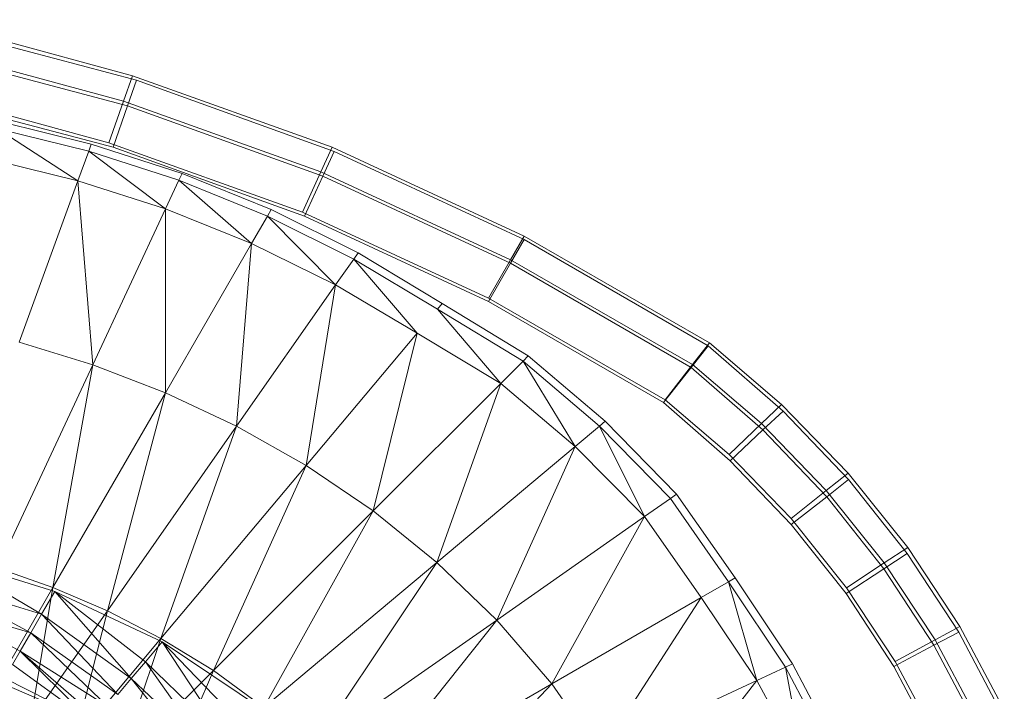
# Model space of a CAD drawing. Header units: metres. Extents: x 391.1 to 427.5, y 12.5 to 28.4.
# Tile 172 of 209: x 407.935 to 408.089, y 27.397 to 27.502. Entities that reach past the tile are written whole.
import ezdxf

# ---------------------------------------------------------------- set-up
doc = ezdxf.new("R2010")
doc.units = ezdxf.units.M
doc.layers.add('A-DETL-____-MBND', color=7, linetype='Continuous', lineweight=18)

# ---------------------------------------------------------------- blocks, each defined once
blk = doc.blocks.new('Family - Inodor PA-152337-03_CLI_AIGUA_P0A')
at = {"layer": 'A-DETL-____-MBND', "color": 253, "true_color": 0xaaaaaa}
for p, q in [((0.57561, 0.3706), (0.54336, 0.3794)), ((0.57561, 0.3706), (0.54336, 0.3794)), ((0.5443, 0.37834), (0.57625, 0.3699)), ((0.5443, 0.37834), (0.57625, 0.3699)), ((0.57421, 0.36659), (0.54235, 0.37527)), ((0.57421, 0.36659), (0.54235, 0.37527)), ((0.5433, 0.37421), (0.57486, 0.36588)), ((0.5433, 0.37421), (0.57486, 0.36588)), ((0.57421, 0.36659), (0.57561, 0.3706)), ((0.57561, 0.3706), (0.57421, 0.36659)), ((0.60692, 0.35938), (0.57561, 0.3706)), ((0.60692, 0.35938), (0.57561, 0.3706)), ((0.57486, 0.36588), (0.57625, 0.3699)), ((0.57625, 0.3699), (0.57486, 0.36588)), ((0.57625, 0.3699), (0.60725, 0.35872)), ((0.57625, 0.3699), (0.60725, 0.35872)), ((0.57194, 0.36009), (0.54073, 0.3686)), ((0.57194, 0.36009), (0.54073, 0.3686)), ((0.57262, 0.35938), (0.54169, 0.36754)), ((0.57262, 0.35938), (0.54169, 0.36754)), ((0.57262, 0.35938), (0.54169, 0.36754)), ((0.54169, 0.36754), (0.57262, 0.35938)), ((0.57194, 0.36009), (0.57421, 0.36659)), ((0.57421, 0.36659), (0.57194, 0.36009)), ((0.60515, 0.3555), (0.57421, 0.36659)), ((0.60515, 0.3555), (0.57421, 0.36659)), ((0.57262, 0.35938), (0.57486, 0.36588)), ((0.57486, 0.36588), (0.57262, 0.35938)), ((0.57486, 0.36588), (0.60549, 0.35484)), ((0.57486, 0.36588), (0.60549, 0.35484)), ((0.55477, 0.36344), (0.56917, 0.35988)), ((0.56877, 0.35877), (0.55446, 0.36229)), ((0.56708, 0.35412), (0.55446, 0.36229)), ((0.56917, 0.35988), (0.56877, 0.35877)), ((0.56917, 0.35988), (0.5834, 0.35527)), ((0.6023, 0.34921), (0.57194, 0.36009)), ((0.6023, 0.34921), (0.57194, 0.36009)), ((0.56877, 0.35877), (0.56708, 0.35412)), ((0.58289, 0.3542), (0.56877, 0.35877)), ((0.5808, 0.34971), (0.56877, 0.35877)), ((0.60263, 0.34856), (0.57262, 0.35938)), ((0.60263, 0.34856), (0.57262, 0.35938)), ((0.60263, 0.34856), (0.57262, 0.35938)), ((0.57262, 0.35938), (0.60263, 0.34856)), ((0.60515, 0.3555), (0.60692, 0.35938)), ((0.60692, 0.35938), (0.60515, 0.3555)), ((0.60549, 0.35484), (0.60725, 0.35872)), ((0.60725, 0.35872), (0.60549, 0.35484)), ((0.63706, 0.34544), (0.60692, 0.35938)), ((0.63706, 0.34544), (0.60692, 0.35938)), ((0.60725, 0.35872), (0.63705, 0.34489)), ((0.60725, 0.35872), (0.63705, 0.34489)), ((0.56708, 0.35412), (0.55318, 0.35751)), ((0.5834, 0.35527), (0.58289, 0.3542)), ((0.5834, 0.35527), (0.59737, 0.3496)), ((0.6023, 0.34921), (0.60515, 0.3555)), ((0.60515, 0.3555), (0.6023, 0.34921)), ((0.63493, 0.34172), (0.60515, 0.3555)), ((0.63493, 0.34172), (0.60515, 0.3555)), ((0.56708, 0.35412), (0.55786, 0.32879)), ((0.5808, 0.34971), (0.56708, 0.35412)), ((0.5694, 0.32526), (0.56708, 0.35412)), ((0.58289, 0.3542), (0.5808, 0.34971)), ((0.59678, 0.34858), (0.58289, 0.3542)), ((0.58289, 0.3542), (0.59431, 0.34429)), ((0.60263, 0.34856), (0.60549, 0.35484)), ((0.60549, 0.35484), (0.60263, 0.34856)), ((0.60549, 0.35484), (0.63492, 0.34118)), ((0.60549, 0.35484), (0.63492, 0.34118)), ((0.5808, 0.34971), (0.5694, 0.32526)), ((0.58079, 0.32087), (0.5808, 0.34971)), ((0.59431, 0.34429), (0.5808, 0.34971)), ((0.59737, 0.3496), (0.59678, 0.34858)), ((0.59737, 0.3496), (0.61101, 0.34281)), ((0.63148, 0.33571), (0.6023, 0.34921)), ((0.63148, 0.33571), (0.6023, 0.34921)), ((0.59678, 0.34858), (0.59431, 0.34429)), ((0.61033, 0.34184), (0.59678, 0.34858)), ((0.59678, 0.34858), (0.60749, 0.33779)), ((0.63146, 0.33517), (0.60263, 0.34856)), ((0.63146, 0.33517), (0.60263, 0.34856)), ((0.63146, 0.33517), (0.60263, 0.34856)), ((0.60263, 0.34856), (0.63146, 0.33517)), ((0.63492, 0.34118), (0.63705, 0.34489)), ((0.63705, 0.34489), (0.63492, 0.34118)), ((0.63493, 0.34172), (0.63706, 0.34544)), ((0.63706, 0.34544), (0.63493, 0.34172)), ((0.63705, 0.34489), (0.66592, 0.32822)), ((0.63705, 0.34489), (0.66592, 0.32822)), ((0.66612, 0.32867), (0.63706, 0.34544)), ((0.66612, 0.32867), (0.63706, 0.34544)), ((0.59431, 0.34429), (0.58079, 0.32087)), ((0.59196, 0.31561), (0.59431, 0.34429)), ((0.60749, 0.33779), (0.59431, 0.34429)), ((0.61101, 0.34281), (0.61033, 0.34184)), ((0.61101, 0.34281), (0.62421, 0.33489)), ((0.61033, 0.34184), (0.60749, 0.33779)), ((0.62345, 0.33399), (0.61033, 0.34184)), ((0.61033, 0.34184), (0.62027, 0.3302)), ((0.63148, 0.33571), (0.63493, 0.34172)), ((0.63493, 0.34172), (0.63148, 0.33571)), ((0.66346, 0.32527), (0.63493, 0.34172)), ((0.66346, 0.32527), (0.63493, 0.34172)), ((0.63146, 0.33517), (0.63492, 0.34118)), ((0.63492, 0.34118), (0.63146, 0.33517)), ((0.63492, 0.34118), (0.66324, 0.32483)), ((0.63492, 0.34118), (0.66324, 0.32483)), ((0.60749, 0.33779), (0.59196, 0.31561)), ((0.60285, 0.30944), (0.60749, 0.33779)), ((0.62027, 0.3302), (0.60749, 0.33779)), ((0.6589, 0.31933), (0.63146, 0.33517)), ((0.6589, 0.31933), (0.63146, 0.33517)), ((0.6589, 0.31933), (0.63146, 0.33517)), ((0.63146, 0.33517), (0.6589, 0.31933)), ((0.65915, 0.31975), (0.63148, 0.33571)), ((0.65915, 0.31975), (0.63148, 0.33571)), ((0.62421, 0.33489), (0.62345, 0.33399)), ((0.63687, 0.32583), (0.62345, 0.33399)), ((0.62345, 0.33399), (0.63337, 0.32233)), ((0.62421, 0.33489), (0.6377, 0.32667)), ((0.62027, 0.3302), (0.60285, 0.30944)), ((0.61336, 0.30232), (0.62027, 0.3302)), ((0.63337, 0.32233), (0.62027, 0.3302)), ((0.5694, 0.32526), (0.55786, 0.32879)), ((0.66324, 0.32483), (0.66592, 0.32822)), ((0.66592, 0.32822), (0.66324, 0.32483)), ((0.66346, 0.32527), (0.66612, 0.32867)), ((0.66612, 0.32867), (0.66346, 0.32527)), ((0.66592, 0.32822), (0.67764, 0.318)), ((0.66592, 0.32822), (0.67764, 0.318)), ((0.6774, 0.31904), (0.66612, 0.32867)), ((0.6774, 0.31904), (0.66612, 0.32867)), ((0.63687, 0.32583), (0.63337, 0.32233)), ((0.6377, 0.32667), (0.63687, 0.32583)), ((0.64884, 0.31562), (0.63687, 0.32583)), ((0.63687, 0.32583), (0.64505, 0.31244)), ((0.6377, 0.32667), (0.64975, 0.31638)), ((0.5694, 0.32526), (0.55451, 0.29333)), ((0.56314, 0.29031), (0.5694, 0.32526)), ((0.58079, 0.32087), (0.5694, 0.32526)), ((0.6589, 0.31933), (0.66324, 0.32483)), ((0.66324, 0.32483), (0.6589, 0.31933)), ((0.65915, 0.31975), (0.66346, 0.32527)), ((0.66346, 0.32527), (0.65915, 0.31975)), ((0.66324, 0.32483), (0.67448, 0.31502)), ((0.66324, 0.32483), (0.67448, 0.31502)), ((0.67427, 0.31603), (0.66346, 0.32527)), ((0.67427, 0.31603), (0.66346, 0.32527)), ((0.63337, 0.32233), (0.61336, 0.30232)), ((0.62337, 0.29424), (0.63337, 0.32233)), ((0.64505, 0.31244), (0.63337, 0.32233)), ((0.58079, 0.32087), (0.56314, 0.29031)), ((0.57169, 0.28666), (0.58079, 0.32087)), ((0.59196, 0.31561), (0.58079, 0.32087)), ((0.6692, 0.31117), (0.65915, 0.31975)), ((0.6692, 0.31117), (0.65915, 0.31975)), ((0.66938, 0.31019), (0.6589, 0.31933)), ((0.66938, 0.31019), (0.6589, 0.31933)), ((0.66938, 0.31019), (0.6589, 0.31933)), ((0.6589, 0.31933), (0.66938, 0.31019)), ((0.67427, 0.31603), (0.6774, 0.31904)), ((0.6774, 0.31904), (0.67427, 0.31603)), ((0.68784, 0.30823), (0.6774, 0.31904)), ((0.68784, 0.30823), (0.6774, 0.31904)), ((0.67448, 0.31502), (0.67764, 0.318)), ((0.67764, 0.318), (0.67448, 0.31502)), ((0.67764, 0.318), (0.68792, 0.30725)), ((0.67764, 0.318), (0.68792, 0.30725)), ((0.59196, 0.31561), (0.57169, 0.28666)), ((0.5801, 0.28232), (0.59196, 0.31561)), ((0.60285, 0.30944), (0.59196, 0.31561)), ((0.64884, 0.31562), (0.64505, 0.31244)), ((0.64975, 0.31638), (0.64884, 0.31562)), ((0.65998, 0.30427), (0.64884, 0.31562)), ((0.64884, 0.31562), (0.65593, 0.30143)), ((0.64975, 0.31638), (0.66095, 0.30494)), ((0.6692, 0.31117), (0.67427, 0.31603)), ((0.67427, 0.31603), (0.6692, 0.31117)), ((0.66938, 0.31019), (0.67448, 0.31502)), ((0.67448, 0.31502), (0.66938, 0.31019)), ((0.68443, 0.30551), (0.67427, 0.31603)), ((0.68443, 0.30551), (0.67427, 0.31603)), ((0.67448, 0.31502), (0.68449, 0.30455)), ((0.67448, 0.31502), (0.68449, 0.30455)), ((0.64505, 0.31244), (0.62337, 0.29424)), ((0.63275, 0.2852), (0.64505, 0.31244)), ((0.65593, 0.30143), (0.64505, 0.31244)), ((0.6789, 0.30112), (0.6692, 0.31117)), ((0.6789, 0.30112), (0.6692, 0.31117)), ((0.60285, 0.30944), (0.5801, 0.28232)), ((0.58831, 0.27727), (0.60285, 0.30944)), ((0.61336, 0.30232), (0.60285, 0.30944)), ((0.67894, 0.30018), (0.66938, 0.31019)), ((0.67894, 0.30018), (0.66938, 0.31019)), ((0.67894, 0.30018), (0.66938, 0.31019)), ((0.66938, 0.31019), (0.67894, 0.30018)), ((0.68443, 0.30551), (0.68784, 0.30823)), ((0.68784, 0.30823), (0.68443, 0.30551)), ((0.69719, 0.29658), (0.68784, 0.30823)), ((0.69719, 0.29658), (0.68784, 0.30823)), ((0.68449, 0.30455), (0.68792, 0.30725)), ((0.68792, 0.30725), (0.68449, 0.30455)), ((0.68792, 0.30725), (0.69713, 0.29566)), ((0.68792, 0.30725), (0.69713, 0.29566)), ((0.65998, 0.30427), (0.65593, 0.30143)), ((0.66095, 0.30494), (0.65998, 0.30427)), ((0.6691, 0.29122), (0.65998, 0.30427)), ((0.66095, 0.30494), (0.67013, 0.29181)), ((0.6789, 0.30112), (0.68443, 0.30551)), ((0.68443, 0.30551), (0.6789, 0.30112)), ((0.67894, 0.30018), (0.68449, 0.30455)), ((0.68449, 0.30455), (0.67894, 0.30018)), ((0.69353, 0.29417), (0.68443, 0.30551)), ((0.69353, 0.29417), (0.68443, 0.30551)), ((0.68449, 0.30455), (0.69346, 0.29326)), ((0.68449, 0.30455), (0.69346, 0.29326)), ((0.61336, 0.30232), (0.58831, 0.27727)), ((0.59623, 0.27147), (0.61336, 0.30232)), ((0.62337, 0.29424), (0.61336, 0.30232)), ((0.65593, 0.30143), (0.63275, 0.2852)), ((0.64137, 0.27521), (0.65593, 0.30143)), ((0.66482, 0.28875), (0.65593, 0.30143)), ((0.6876, 0.29028), (0.6789, 0.30112)), ((0.6876, 0.29028), (0.6789, 0.30112)), ((0.68752, 0.28939), (0.67894, 0.30018)), ((0.68752, 0.28939), (0.67894, 0.30018)), ((0.68752, 0.28939), (0.67894, 0.30018)), ((0.67894, 0.30018), (0.68752, 0.28939)), ((0.69353, 0.29417), (0.69719, 0.29658)), ((0.69719, 0.29658), (0.69353, 0.29417)), ((0.70537, 0.28418), (0.69719, 0.29658)), ((0.70537, 0.28418), (0.69719, 0.29658)), ((0.56138, 0.28614), (0.54623, 0.29507)), ((0.56343, 0.28969), (0.54623, 0.29507)), ((0.56138, 0.28614), (0.54623, 0.29507)), ((0.69346, 0.29326), (0.69713, 0.29566)), ((0.69713, 0.29566), (0.69346, 0.29326)), ((0.69713, 0.29566), (0.70519, 0.28332)), ((0.69713, 0.29566), (0.70519, 0.28332)), ((0.62337, 0.29424), (0.59623, 0.27147)), ((0.60374, 0.26489), (0.62337, 0.29424)), ((0.63275, 0.2852), (0.62337, 0.29424)), ((0.6876, 0.29028), (0.69353, 0.29417)), ((0.69353, 0.29417), (0.6876, 0.29028)), ((0.7015, 0.28209), (0.69353, 0.29417)), ((0.7015, 0.28209), (0.69353, 0.29417)), ((0.56314, 0.29031), (0.55451, 0.29333)), ((0.68752, 0.28939), (0.69346, 0.29326)), ((0.69346, 0.29326), (0.68752, 0.28939)), ((0.69346, 0.29326), (0.70131, 0.28125)), ((0.69346, 0.29326), (0.70131, 0.28125)), ((0.56138, 0.28614), (0.54482, 0.29122)), ((0.55967, 0.28318), (0.54482, 0.29122)), ((0.56138, 0.28614), (0.54482, 0.29122)), ((0.55967, 0.28318), (0.54482, 0.29122)), ((0.56314, 0.29031), (0.55265, 0.27214)), ((0.55962, 0.26942), (0.56314, 0.29031)), ((0.57169, 0.28666), (0.56314, 0.29031)), ((0.6691, 0.29122), (0.66482, 0.28875)), ((0.67013, 0.29181), (0.6691, 0.29122)), ((0.67804, 0.27783), (0.6691, 0.29122)), ((0.6691, 0.29122), (0.67355, 0.27574)), ((0.67013, 0.29181), (0.67911, 0.27833)), ((0.69523, 0.27872), (0.6876, 0.29028)), ((0.69523, 0.27872), (0.6876, 0.29028)), ((0.56343, 0.28969), (0.56138, 0.28614)), ((0.56138, 0.28614), (0.56343, 0.28969)), ((0.57545, 0.27602), (0.56343, 0.28969)), ((0.58028, 0.28178), (0.56343, 0.28969)), ((0.57765, 0.27864), (0.56343, 0.28969)), ((0.57765, 0.27864), (0.56343, 0.28969)), ((0.57545, 0.27602), (0.56343, 0.28969)), ((0.66482, 0.28875), (0.64137, 0.27521)), ((0.64904, 0.26431), (0.66482, 0.28875)), ((0.67355, 0.27574), (0.66482, 0.28875)), ((0.69502, 0.27791), (0.68752, 0.28939)), ((0.69502, 0.27791), (0.68752, 0.28939)), ((0.69502, 0.27791), (0.68752, 0.28939)), ((0.68752, 0.28939), (0.69502, 0.27791)), ((0.55967, 0.28318), (0.54366, 0.28801)), ((0.55967, 0.28318), (0.54366, 0.28801)), ((0.55803, 0.28034), (0.54366, 0.28801)), ((0.55803, 0.28034), (0.54366, 0.28801)), ((0.57169, 0.28666), (0.55962, 0.26942)), ((0.56138, 0.28614), (0.55967, 0.28318)), ((0.55967, 0.28318), (0.56138, 0.28614)), ((0.57545, 0.27602), (0.56138, 0.28614)), ((0.57334, 0.27351), (0.56138, 0.28614)), ((0.57545, 0.27602), (0.56138, 0.28614)), ((0.57334, 0.27351), (0.56138, 0.28614)), ((0.56654, 0.26617), (0.57169, 0.28666)), ((0.5801, 0.28232), (0.57169, 0.28666)), ((0.63275, 0.2852), (0.60374, 0.26489)), ((0.61073, 0.25752), (0.63275, 0.2852)), ((0.64137, 0.27521), (0.63275, 0.2852)), ((0.7015, 0.28209), (0.70537, 0.28418)), ((0.70537, 0.28418), (0.7015, 0.28209)), ((0.71234, 0.27111), (0.70537, 0.28418)), ((0.71234, 0.27111), (0.70537, 0.28418)), ((0.55967, 0.28318), (0.55803, 0.28034)), ((0.55803, 0.28034), (0.55967, 0.28318)), ((0.57334, 0.27351), (0.55967, 0.28318)), ((0.57178, 0.27164), (0.55967, 0.28318)), ((0.57334, 0.27351), (0.55967, 0.28318)), ((0.57178, 0.27164), (0.55967, 0.28318)), ((0.70131, 0.28125), (0.70519, 0.28332)), ((0.70519, 0.28332), (0.70131, 0.28125)), ((0.70519, 0.28332), (0.71205, 0.27034)), ((0.70519, 0.28332), (0.71205, 0.27034)), ((0.5801, 0.28232), (0.56654, 0.26617)), ((0.57337, 0.26233), (0.5801, 0.28232)), ((0.58028, 0.28178), (0.57765, 0.27864)), ((0.57765, 0.27864), (0.58028, 0.28178)), ((0.58831, 0.27727), (0.5801, 0.28232)), ((0.59057, 0.26619), (0.58028, 0.28178)), ((0.59633, 0.27102), (0.58028, 0.28178)), ((0.59319, 0.26839), (0.58028, 0.28178)), ((0.59319, 0.26839), (0.58028, 0.28178)), ((0.59057, 0.26619), (0.58028, 0.28178)), ((0.69502, 0.27791), (0.70131, 0.28125)), ((0.70131, 0.28125), (0.69502, 0.27791)), ((0.69523, 0.27872), (0.7015, 0.28209)), ((0.7015, 0.28209), (0.69523, 0.27872)), ((0.70131, 0.28125), (0.70799, 0.26861)), ((0.70131, 0.28125), (0.70799, 0.26861)), ((0.70828, 0.26938), (0.7015, 0.28209)), ((0.70828, 0.26938), (0.7015, 0.28209)), ((0.55803, 0.28034), (0.55681, 0.27823)), ((0.55681, 0.27823), (0.55803, 0.28034)), ((0.57178, 0.27164), (0.55803, 0.28034)), ((0.56951, 0.26903), (0.55803, 0.28034)), ((0.57178, 0.27164), (0.55803, 0.28034)), ((0.5702, 0.26976), (0.55803, 0.28034)), ((0.5702, 0.26976), (0.55803, 0.28034)), ((0.56951, 0.26903), (0.55803, 0.28034)), ((0.56951, 0.26903), (0.55681, 0.27823)), ((0.56951, 0.26903), (0.55681, 0.27823)), ((0.57765, 0.27864), (0.57545, 0.27602)), ((0.57545, 0.27602), (0.57765, 0.27864)), ((0.59057, 0.26619), (0.57765, 0.27864)), ((0.58806, 0.26408), (0.57765, 0.27864)), ((0.59057, 0.26619), (0.57765, 0.27864)), ((0.58806, 0.26408), (0.57765, 0.27864)), ((0.67911, 0.27833), (0.67804, 0.27783)), ((0.67911, 0.27833), (0.68675, 0.2639)), ((0.70172, 0.26656), (0.69523, 0.27872)), ((0.70172, 0.26656), (0.69523, 0.27872)), ((0.58831, 0.27727), (0.57337, 0.26233)), ((0.58003, 0.25788), (0.58831, 0.27727)), ((0.59623, 0.27147), (0.58831, 0.27727)), ((0.67804, 0.27783), (0.67355, 0.27574)), ((0.68564, 0.2635), (0.67804, 0.27783)), ((0.67804, 0.27783), (0.68099, 0.2618)), ((0.70141, 0.26582), (0.69502, 0.27791)), ((0.70141, 0.26582), (0.69502, 0.27791)), ((0.70141, 0.26582), (0.69502, 0.27791)), ((0.69502, 0.27791), (0.70141, 0.26582)), ((0.56962, 0.26907), (0.55513, 0.27532)), ((0.56951, 0.26903), (0.55558, 0.27611)), ((0.56951, 0.26903), (0.55558, 0.27611)), ((0.57545, 0.27602), (0.57334, 0.27351)), ((0.57334, 0.27351), (0.57545, 0.27602)), ((0.58806, 0.26408), (0.57545, 0.27602)), ((0.58619, 0.26252), (0.57545, 0.27602)), ((0.58806, 0.26408), (0.57545, 0.27602)), ((0.58619, 0.26252), (0.57545, 0.27602)), ((0.64137, 0.27521), (0.61073, 0.25752)), ((0.61704, 0.24938), (0.64137, 0.27521)), ((0.64904, 0.26431), (0.64137, 0.27521)), ((0.67355, 0.27574), (0.64904, 0.26431)), ((0.67355, 0.27574), (0.65562, 0.25257)), ((0.68099, 0.2618), (0.67355, 0.27574))]:
    blk.add_line(p, q, dxfattribs=at)
blk = doc.blocks.new('LONDR55-XX_ZZ-ARQ-CAA-M3D-Londres55_ifc-1-03_CLI_AIGUA_P0A')
at = {"layer": 'A-DETL-____-MBND', "color": 253, "lineweight": 18, "true_color": 0xaaaaaa}
blk.add_blockref('Family - Inodor PA-152337-03_CLI_AIGUA_P0A', (407.37693, 27.12274), dxfattribs=at)

msp = doc.modelspace()

# ---------------------------------------------------------------- block references
at = {"lineweight": 5}
msp.add_blockref('LONDR55-XX_ZZ-ARQ-CAA-M3D-Londres55_ifc-1-03_CLI_AIGUA_P0A', (0, 0), dxfattribs=at)

doc.saveas('drawing.dxf')
